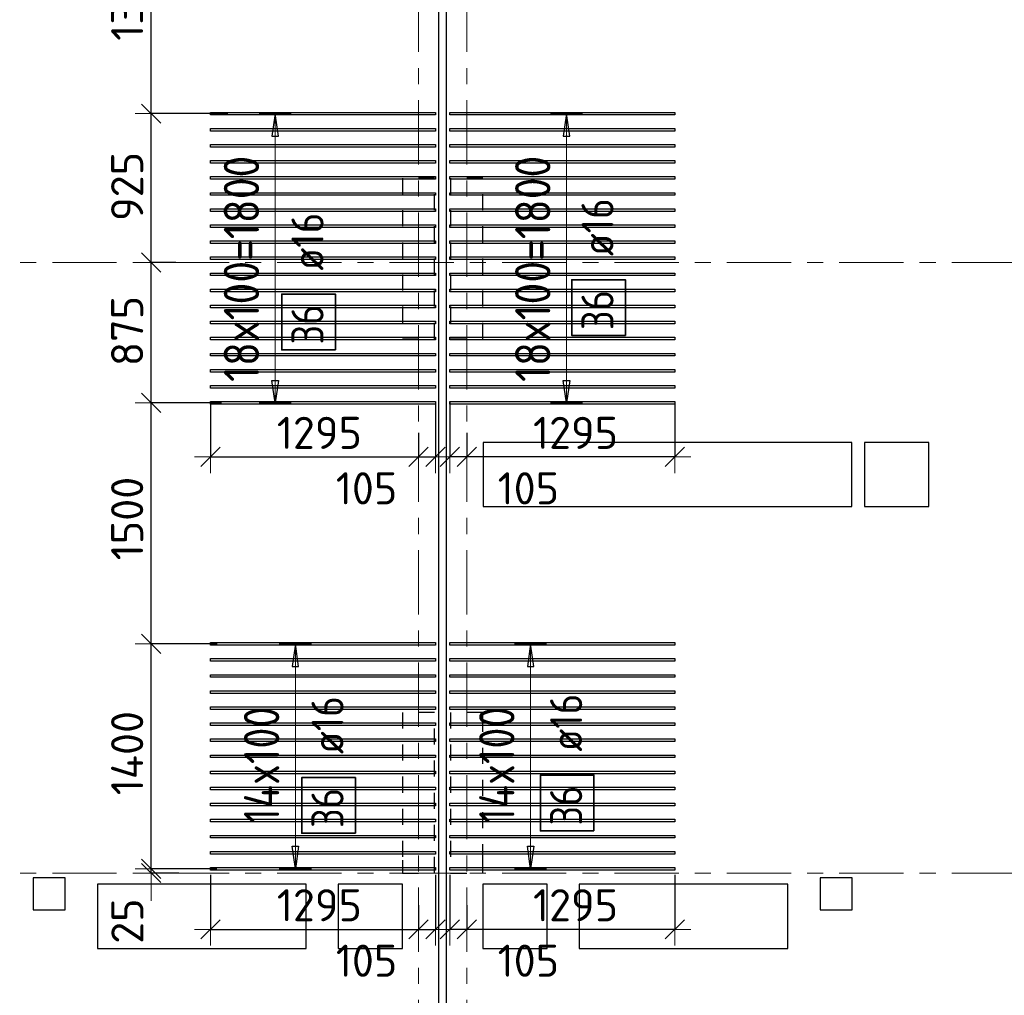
# Model space of a CAD drawing. Header units: metres. Extents: x -38 to 97, y -15 to 21.
# Tile 34 of 89: x 30.07 to 36.2, y 8.24 to 14.31. Entities that reach past the tile are written whole.
import ezdxf

# ---------------------------------------------------------------- set-up
doc = ezdxf.new("R2010")
doc.units = ezdxf.units.M
doc.header["$PDMODE"] = 65
for name, pattern in [('______11', [0.5, 0.4, -0.05, 0, -0.05]), ('______2', [0.0405, 0.03, -0.0105]), ('______5', [1.1, 0.8, -0.1, 0.1, -0.1])]:
    doc.linetypes.add(name, pattern=pattern)
for name, color, linetype, lineweight in [('XR$2$Осевая линия (1)', 7, '______5', 13), ('XR$4$Перекрытие (1)', 7, 'Continuous', 35), ('XR$4$Размерная линия (1)', 7, 'Continuous', 13)]:
    doc.layers.add(name, color=color, linetype=linetype, lineweight=lineweight)
doc.layers.add('XR$4$Арм.стержн.Доп. Арм верхн.зоны Х', color=7, linetype='Continuous', lineweight=35, true_color=0x8c8cff)
doc.layers.add('XR$5$Стена_ бетон несущ.', color=7, linetype='Continuous', lineweight=70, true_color=0xb4b496)
doc.styles.add('ISOCPEUR', font='txt')
doc.dimstyles.new('DIMSTYLE_3', dxfattribs={"dimtxt": 0.2, "dimasz": 0.2, "dimexe": 0, "dimexo": 0, "dimgap": 0.1, "dimtad": 2, "dimdec": 0, "dimlfac": 1000, "dimrnd": 5, "dimzin": 12, "dimdsep": 46, "dimtxsty": 'ISOCPEUR', "dimblk1": 'ALL_ML_STRICH', "dimblk2": 'ALL_ML_STRICH', "dimsah": 1, "dimcen": 0, "dimclrd": 7, "dimclre": 256, "dimclrt": 7, "dimadec": 0, "dimazin": 0, "dimtfac": 1, "dimtdec": 0, "dimtix": 1, "dimtmove": 2, "dimatfit": 3, "dimfxl": 0, "dimtzin": 0, "dimlwd": 0, "dimlwe": -3, "dimarcsym": 0})
doc.dimstyles.new('DIMSTYLE_33', dxfattribs={"dimtxt": 0.2, "dimasz": 0.2, "dimexe": 0, "dimexo": 0, "dimgap": 0.1, "dimtad": 2, "dimdec": 0, "dimlfac": 1000, "dimrnd": 5, "dimzin": 12, "dimdsep": 46, "dimtxsty": 'ISOCPEUR', "dimblk1": 'ALL_ML_STRICH', "dimblk2": 'ALL_ML_STRICH', "dimsah": 1, "dimcen": 0, "dimclrd": 7, "dimclre": 256, "dimclrt": 7, "dimadec": 0, "dimazin": 0, "dimtfac": 1, "dimtdec": 0, "dimtix": 1, "dimtmove": 2, "dimatfit": 3, "dimfxl": 0, "dimtvp": 1.2, "dimtzin": 0, "dimlwd": 0, "dimlwe": -3, "dimarcsym": 0})
doc.dimstyles.new('DIMSTYLE_34', dxfattribs={"dimtxt": 0.2, "dimasz": 0.2, "dimexe": 0, "dimexo": 0, "dimgap": 0.1, "dimtad": 0, "dimdec": 0, "dimlfac": 1000, "dimrnd": 5, "dimzin": 12, "dimdsep": 46, "dimtxsty": 'ISOCPEUR', "dimblk1": 'ALL_ML_STRICH', "dimblk2": 'ALL_ML_STRICH', "dimsah": 1, "dimcen": 0, "dimclrd": 7, "dimclre": 256, "dimclrt": 7, "dimadec": 0, "dimazin": 0, "dimtfac": 1, "dimtdec": 0, "dimtix": 1, "dimtmove": 2, "dimatfit": 3, "dimfxl": 0, "dimtvp": 1.2, "dimtzin": 0, "dimlwd": 0, "dimlwe": -3, "dimarcsym": 0})

# ---------------------------------------------------------------- blocks, each defined once
blk = doc.blocks.new('ALL_ML_STRICH')
at = {"color": 0, "linetype": 'ByBlock', "lineweight": -2}
for p, q in [((0, -0.5), (0, 0.5)), ((-1, 0), (0.5, 0)), ((-0.3, -0.3), (0.3, 0.3))]:
    blk.add_line(p, q, dxfattribs=at)
blk = doc.blocks.new('*D360')
at = {"layer": 'DEFPOINTS', "color": 7, "linetype": 'Continuous', "lineweight": 13, "transparency": 33554687}
for p in [(31.255, 11.9483), (32.55, 11.7595), (31.255, 11.5895)]:
    blk.add_point(p, dxfattribs=at)
at = {"layer": 'XR$4$Размерная линия (1)', "color": 9, "linetype": 'Continuous', "lineweight": -2, "true_color": 0xc7c7c7, "transparency": 33554687}
for p, q in [((31.255, 11.9283), (31.255, 11.5895)), ((32.55, 11.7395), (32.55, 11.5895))]:
    blk.add_line(p, q, dxfattribs=at)
at = {"layer": 'XR$4$Размерная линия (1)', "color": 7, "linetype": 'Continuous', "lineweight": -2, "transparency": 33554687}
blk.add_line((31.255, 11.5895), (32.55, 11.5895), dxfattribs=at)
at = {"layer": 'XR$4$Размерная линия (1)', "color": 7, "linetype": 'Continuous', "lineweight": 13, "transparency": 33554687, "xscale": 0.2, "yscale": 0.2, "zscale": 0.2, "rotation": 180}
blk.add_blockref('ALL_ML_STRICH', (31.255, 11.5895), dxfattribs=at)
at = {"layer": 'XR$4$Размерная линия (1)', "color": 7, "linetype": 'Continuous', "lineweight": 13, "transparency": 33554687, "xscale": 0.2, "yscale": 0.2, "zscale": 0.2}
blk.add_blockref('ALL_ML_STRICH', (32.55, 11.5895), dxfattribs=at)
at = {"layer": 'XR$4$Размерная линия (1)', "color": 7, "linetype": 'Continuous', "lineweight": 13, "transparency": 33554687, "insert": (31.9325, 11.7395), "char_height": 0.2, "width": 0.8, "attachment_point": 5, "style": 'ISOCPEUR'}
blk.add_mtext('\\A1;{1295}', dxfattribs=at)
blk = doc.blocks.new('*D361')
at = {"layer": 'DEFPOINTS', "color": 7, "linetype": 'Continuous', "lineweight": 13, "transparency": 33554687}
for p in [(32.655, 11.9483), (32.55, 11.7595), (32.55, 11.5895)]:
    blk.add_point(p, dxfattribs=at)
at = {"layer": 'XR$4$Размерная линия (1)', "color": 9, "linetype": 'Continuous', "lineweight": -2, "true_color": 0xc7c7c7, "transparency": 33554687}
for p, q in [((32.655, 11.9283), (32.655, 11.5895)), ((32.55, 11.7395), (32.55, 11.5895))]:
    blk.add_line(p, q, dxfattribs=at)
at = {"layer": 'XR$4$Размерная линия (1)', "color": 7, "linetype": 'Continuous', "lineweight": -2, "transparency": 33554687}
blk.add_line((32.55, 11.5895), (32.655, 11.5895), dxfattribs=at)
at = {"layer": 'XR$4$Размерная линия (1)', "color": 7, "linetype": 'Continuous', "lineweight": 13, "transparency": 33554687, "xscale": 0.2, "yscale": 0.2, "zscale": 0.2, "rotation": 180}
blk.add_blockref('ALL_ML_STRICH', (32.55, 11.5895), dxfattribs=at)
at = {"layer": 'XR$4$Размерная линия (1)', "color": 7, "linetype": 'Continuous', "lineweight": 13, "transparency": 33554687, "xscale": 0.2, "yscale": 0.2, "zscale": 0.2}
blk.add_blockref('ALL_ML_STRICH', (32.655, 11.5895), dxfattribs=at)
at = {"layer": 'XR$4$Размерная линия (1)', "color": 7, "linetype": 'Continuous', "lineweight": 13, "transparency": 33554687, "insert": (32.2262, 11.3943), "char_height": 0.2, "width": 0.6, "attachment_point": 5, "style": 'ISOCPEUR'}
blk.add_mtext('\\A1;{105}', dxfattribs=at)
blk = doc.blocks.new('*D362')
at = {"layer": 'DEFPOINTS', "color": 7, "linetype": 'Continuous', "lineweight": 13, "transparency": 33554687}
for p in [(31.255, 9.0083), (32.55, 8.8195), (31.255, 8.6495)]:
    blk.add_point(p, dxfattribs=at)
at = {"layer": 'XR$4$Размерная линия (1)', "color": 9, "linetype": 'Continuous', "lineweight": -2, "true_color": 0xc7c7c7, "transparency": 33554687}
for p, q in [((31.255, 8.9883), (31.255, 8.6495)), ((32.55, 8.7995), (32.55, 8.6495))]:
    blk.add_line(p, q, dxfattribs=at)
at = {"layer": 'XR$4$Размерная линия (1)', "color": 7, "linetype": 'Continuous', "lineweight": -2, "transparency": 33554687}
blk.add_line((31.255, 8.6495), (32.55, 8.6495), dxfattribs=at)
at = {"layer": 'XR$4$Размерная линия (1)', "color": 7, "linetype": 'Continuous', "lineweight": 13, "transparency": 33554687, "xscale": 0.2, "yscale": 0.2, "zscale": 0.2, "rotation": 180}
blk.add_blockref('ALL_ML_STRICH', (31.255, 8.6495), dxfattribs=at)
at = {"layer": 'XR$4$Размерная линия (1)', "color": 7, "linetype": 'Continuous', "lineweight": 13, "transparency": 33554687, "xscale": 0.2, "yscale": 0.2, "zscale": 0.2}
blk.add_blockref('ALL_ML_STRICH', (32.55, 8.6495), dxfattribs=at)
at = {"layer": 'XR$4$Размерная линия (1)', "color": 7, "linetype": 'Continuous', "lineweight": 13, "transparency": 33554687, "insert": (31.9325, 8.7995), "char_height": 0.2, "width": 0.8, "attachment_point": 5, "style": 'ISOCPEUR'}
blk.add_mtext('\\A1;{1295}', dxfattribs=at)
blk = doc.blocks.new('*D363')
at = {"layer": 'DEFPOINTS', "color": 7, "linetype": 'Continuous', "lineweight": 13, "transparency": 33554687}
for p in [(32.655, 9.0083), (32.55, 8.8195), (32.55, 8.6495)]:
    blk.add_point(p, dxfattribs=at)
at = {"layer": 'XR$4$Размерная линия (1)', "color": 9, "linetype": 'Continuous', "lineweight": -2, "true_color": 0xc7c7c7, "transparency": 33554687}
for p, q in [((32.655, 8.9883), (32.655, 8.6495)), ((32.55, 8.7995), (32.55, 8.6495))]:
    blk.add_line(p, q, dxfattribs=at)
at = {"layer": 'XR$4$Размерная линия (1)', "color": 7, "linetype": 'Continuous', "lineweight": -2, "transparency": 33554687}
blk.add_line((32.55, 8.6495), (32.655, 8.6495), dxfattribs=at)
at = {"layer": 'XR$4$Размерная линия (1)', "color": 7, "linetype": 'Continuous', "lineweight": 13, "transparency": 33554687, "xscale": 0.2, "yscale": 0.2, "zscale": 0.2, "rotation": 180}
blk.add_blockref('ALL_ML_STRICH', (32.55, 8.6495), dxfattribs=at)
at = {"layer": 'XR$4$Размерная линия (1)', "color": 7, "linetype": 'Continuous', "lineweight": 13, "transparency": 33554687, "xscale": 0.2, "yscale": 0.2, "zscale": 0.2}
blk.add_blockref('ALL_ML_STRICH', (32.655, 8.6495), dxfattribs=at)
at = {"layer": 'XR$4$Размерная линия (1)', "color": 7, "linetype": 'Continuous', "lineweight": 13, "transparency": 33554687, "insert": (32.2262, 8.4543), "char_height": 0.2, "width": 0.6, "attachment_point": 5, "style": 'ISOCPEUR'}
blk.add_mtext('\\A1;{105}', dxfattribs=at)
blk = doc.blocks.new('*D400')
at = {"layer": 'DEFPOINTS', "color": 7, "linetype": 'Continuous', "lineweight": 13, "transparency": 33554687}
for p in [(34.145, 11.9483), (32.85, 11.7595), (34.145, 11.5895)]:
    blk.add_point(p, dxfattribs=at)
at = {"layer": 'XR$4$Размерная линия (1)', "color": 9, "linetype": 'Continuous', "lineweight": -2, "true_color": 0xc7c7c7, "transparency": 33554687}
for p, q in [((34.145, 11.9283), (34.145, 11.5895)), ((32.85, 11.7395), (32.85, 11.5895))]:
    blk.add_line(p, q, dxfattribs=at)
at = {"layer": 'XR$4$Размерная линия (1)', "color": 7, "linetype": 'Continuous', "lineweight": -2, "transparency": 33554687}
blk.add_line((34.145, 11.5895), (32.85, 11.5895), dxfattribs=at)
at = {"layer": 'XR$4$Размерная линия (1)', "color": 7, "linetype": 'Continuous', "lineweight": 13, "transparency": 33554687, "xscale": 0.2, "yscale": 0.2, "zscale": 0.2}
for p, rotation in [((32.85, 11.5895), 180), ((34.145, 11.5895), 360)]:
    blk.add_blockref('ALL_ML_STRICH', p, dxfattribs=dict(at, rotation=rotation))
at = {"layer": 'XR$4$Размерная линия (1)', "color": 7, "linetype": 'Continuous', "lineweight": 13, "transparency": 33554687, "insert": (33.5275, 11.7395), "char_height": 0.2, "width": 0.8, "attachment_point": 5, "style": 'ISOCPEUR'}
blk.add_mtext('\\A1;{1295}', dxfattribs=at)
blk = doc.blocks.new('*D401')
at = {"layer": 'DEFPOINTS', "color": 7, "linetype": 'Continuous', "lineweight": 13, "transparency": 33554687}
for p in [(32.745, 11.9483), (32.85, 11.7595), (32.85, 11.5895)]:
    blk.add_point(p, dxfattribs=at)
at = {"layer": 'XR$4$Размерная линия (1)', "color": 9, "linetype": 'Continuous', "lineweight": -2, "true_color": 0xc7c7c7, "transparency": 33554687}
for p, q in [((32.745, 11.9283), (32.745, 11.5895)), ((32.85, 11.7395), (32.85, 11.5895))]:
    blk.add_line(p, q, dxfattribs=at)
at = {"layer": 'XR$4$Размерная линия (1)', "color": 7, "linetype": 'Continuous', "lineweight": -2, "transparency": 33554687}
blk.add_line((32.85, 11.5895), (32.745, 11.5895), dxfattribs=at)
at = {"layer": 'XR$4$Размерная линия (1)', "color": 7, "linetype": 'Continuous', "lineweight": 13, "transparency": 33554687, "xscale": 0.2, "yscale": 0.2, "zscale": 0.2}
for p, rotation in [((32.745, 11.5895), 180), ((32.85, 11.5895), 360)]:
    blk.add_blockref('ALL_ML_STRICH', p, dxfattribs=dict(at, rotation=rotation))
at = {"layer": 'XR$4$Размерная линия (1)', "color": 7, "linetype": 'Continuous', "lineweight": 13, "transparency": 33554687, "insert": (33.2338, 11.3943), "char_height": 0.2, "width": 0.6, "attachment_point": 5, "style": 'ISOCPEUR'}
blk.add_mtext('\\A1;{105}', dxfattribs=at)
blk = doc.blocks.new('*D402')
at = {"layer": 'DEFPOINTS', "color": 7, "linetype": 'Continuous', "lineweight": 13, "transparency": 33554687}
for p in [(34.145, 9.0083), (32.85, 8.8195), (34.145, 8.6495)]:
    blk.add_point(p, dxfattribs=at)
at = {"layer": 'XR$4$Размерная линия (1)', "color": 9, "linetype": 'Continuous', "lineweight": -2, "true_color": 0xc7c7c7, "transparency": 33554687}
for p, q in [((34.145, 8.9883), (34.145, 8.6495)), ((32.85, 8.7995), (32.85, 8.6495))]:
    blk.add_line(p, q, dxfattribs=at)
at = {"layer": 'XR$4$Размерная линия (1)', "color": 7, "linetype": 'Continuous', "lineweight": -2, "transparency": 33554687}
blk.add_line((34.145, 8.6495), (32.85, 8.6495), dxfattribs=at)
at = {"layer": 'XR$4$Размерная линия (1)', "color": 7, "linetype": 'Continuous', "lineweight": 13, "transparency": 33554687, "xscale": 0.2, "yscale": 0.2, "zscale": 0.2}
for p, rotation in [((32.85, 8.6495), 180), ((34.145, 8.6495), 360)]:
    blk.add_blockref('ALL_ML_STRICH', p, dxfattribs=dict(at, rotation=rotation))
at = {"layer": 'XR$4$Размерная линия (1)', "color": 7, "linetype": 'Continuous', "lineweight": 13, "transparency": 33554687, "insert": (33.5275, 8.7995), "char_height": 0.2, "width": 0.8, "attachment_point": 5, "style": 'ISOCPEUR'}
blk.add_mtext('\\A1;{1295}', dxfattribs=at)
blk = doc.blocks.new('*D403')
at = {"layer": 'DEFPOINTS', "color": 7, "linetype": 'Continuous', "lineweight": 13, "transparency": 33554687}
for p in [(32.745, 9.0083), (32.85, 8.8195), (32.85, 8.6495)]:
    blk.add_point(p, dxfattribs=at)
at = {"layer": 'XR$4$Размерная линия (1)', "color": 9, "linetype": 'Continuous', "lineweight": -2, "true_color": 0xc7c7c7, "transparency": 33554687}
for p, q in [((32.745, 8.9883), (32.745, 8.6495)), ((32.85, 8.7995), (32.85, 8.6495))]:
    blk.add_line(p, q, dxfattribs=at)
at = {"layer": 'XR$4$Размерная линия (1)', "color": 7, "linetype": 'Continuous', "lineweight": -2, "transparency": 33554687}
blk.add_line((32.85, 8.6495), (32.745, 8.6495), dxfattribs=at)
at = {"layer": 'XR$4$Размерная линия (1)', "color": 7, "linetype": 'Continuous', "lineweight": 13, "transparency": 33554687, "xscale": 0.2, "yscale": 0.2, "zscale": 0.2}
for p, rotation in [((32.745, 8.6495), 180), ((32.85, 8.6495), 360)]:
    blk.add_blockref('ALL_ML_STRICH', p, dxfattribs=dict(at, rotation=rotation))
at = {"layer": 'XR$4$Размерная линия (1)', "color": 7, "linetype": 'Continuous', "lineweight": 13, "transparency": 33554687, "insert": (33.2338, 8.4543), "char_height": 0.2, "width": 0.6, "attachment_point": 5, "style": 'ISOCPEUR'}
blk.add_mtext('\\A1;{105}', dxfattribs=at)
blk = doc.blocks.new('*D542')
at = {"layer": 'DEFPOINTS', "color": 7, "linetype": 'Continuous', "lineweight": 13, "transparency": 33554687}
for p in [(31.3139, 9.0262), (30.8857, 9), (31.0772, 9)]:
    blk.add_point(p, dxfattribs=at)
at = {"layer": 'XR$4$Размерная линия (1)', "color": 9, "linetype": 'Continuous', "lineweight": -2, "true_color": 0xc7c7c7, "transparency": 33554687}
for p, q in [((31.2939, 9.0262), (30.8857, 9.0262)), ((31.0572, 9), (30.8857, 9))]:
    blk.add_line(p, q, dxfattribs=at)
at = {"layer": 'XR$4$Размерная линия (1)', "color": 7, "linetype": 'Continuous', "lineweight": -2, "transparency": 33554687}
blk.add_line((30.8857, 9), (30.8857, 9.0262), dxfattribs=at)
at = {"layer": 'XR$4$Размерная линия (1)', "color": 7, "linetype": 'Continuous', "lineweight": 13, "transparency": 33554687, "xscale": 0.2, "yscale": 0.2, "zscale": 0.2}
for p, rotation in [((30.8857, 9), 270), ((30.8857, 9.0262), 90)]:
    blk.add_blockref('ALL_ML_STRICH', p, dxfattribs=dict(at, rotation=rotation))
at = {"layer": 'XR$4$Размерная линия (1)', "color": 7, "linetype": 'Continuous', "lineweight": 13, "transparency": 33554687, "insert": (30.7372, 8.7006), "char_height": 0.2, "width": 0.4, "attachment_point": 5, "rotation": 90, "style": 'ISOCPEUR'}
blk.add_mtext('\\A1;{25}', dxfattribs=at)
blk = doc.blocks.new('*D543')
at = {"layer": 'DEFPOINTS', "color": 7, "linetype": 'Continuous', "lineweight": 13, "transparency": 33554687}
for p in [(31.3153, 10.4262), (30.8857, 9.0262), (31.3139, 9.0262)]:
    blk.add_point(p, dxfattribs=at)
at = {"layer": 'XR$4$Размерная линия (1)', "color": 9, "linetype": 'Continuous', "lineweight": -2, "true_color": 0xc7c7c7, "transparency": 33554687}
for p, q in [((31.2953, 10.4262), (30.8857, 10.4262)), ((31.2939, 9.0262), (30.8857, 9.0262))]:
    blk.add_line(p, q, dxfattribs=at)
at = {"layer": 'XR$4$Размерная линия (1)', "color": 7, "linetype": 'Continuous', "lineweight": -2, "transparency": 33554687}
blk.add_line((30.8857, 9.0262), (30.8857, 10.4262), dxfattribs=at)
at = {"layer": 'XR$4$Размерная линия (1)', "color": 7, "linetype": 'Continuous', "lineweight": 13, "transparency": 33554687, "xscale": 0.2, "yscale": 0.2, "zscale": 0.2}
for p, rotation in [((30.8857, 10.4262), 90), ((30.8857, 9.0262), 270)]:
    blk.add_blockref('ALL_ML_STRICH', p, dxfattribs=dict(at, rotation=rotation))
at = {"layer": 'XR$4$Размерная линия (1)', "color": 7, "linetype": 'Continuous', "lineweight": 13, "transparency": 33554687, "insert": (30.7357, 9.7462), "char_height": 0.2, "width": 0.8, "attachment_point": 5, "rotation": 90, "style": 'ISOCPEUR'}
blk.add_mtext('\\A1;{1400}', dxfattribs=at)
blk = doc.blocks.new('*D544')
at = {"layer": 'DEFPOINTS', "color": 7, "linetype": 'Continuous', "lineweight": 13, "transparency": 33554687}
for p in [(31.3429, 11.9262), (30.8857, 10.4262), (31.3153, 10.4262)]:
    blk.add_point(p, dxfattribs=at)
at = {"layer": 'XR$4$Размерная линия (1)', "color": 9, "linetype": 'Continuous', "lineweight": -2, "true_color": 0xc7c7c7, "transparency": 33554687}
for p, q in [((31.3229, 11.9262), (30.8857, 11.9262)), ((31.2953, 10.4262), (30.8857, 10.4262))]:
    blk.add_line(p, q, dxfattribs=at)
at = {"layer": 'XR$4$Размерная линия (1)', "color": 7, "linetype": 'Continuous', "lineweight": -2, "transparency": 33554687}
blk.add_line((30.8857, 10.4262), (30.8857, 11.9262), dxfattribs=at)
at = {"layer": 'XR$4$Размерная линия (1)', "color": 7, "linetype": 'Continuous', "lineweight": 13, "transparency": 33554687, "xscale": 0.2, "yscale": 0.2, "zscale": 0.2}
for p, rotation in [((30.8857, 11.9262), 90), ((30.8857, 10.4262), 270)]:
    blk.add_blockref('ALL_ML_STRICH', p, dxfattribs=dict(at, rotation=rotation))
at = {"layer": 'XR$4$Размерная линия (1)', "color": 7, "linetype": 'Continuous', "lineweight": 13, "transparency": 33554687, "insert": (30.7357, 11.2062), "char_height": 0.2, "width": 0.8, "attachment_point": 5, "rotation": 90, "style": 'ISOCPEUR'}
blk.add_mtext('\\A1;{1500}', dxfattribs=at)
blk = doc.blocks.new('*D545')
at = {"layer": 'DEFPOINTS', "color": 7, "linetype": 'Continuous', "lineweight": 13, "transparency": 33554687}
for p in [(31.0591, 12.8), (30.8857, 11.9262), (31.3429, 11.9262)]:
    blk.add_point(p, dxfattribs=at)
at = {"layer": 'XR$4$Размерная линия (1)', "color": 9, "linetype": 'Continuous', "lineweight": -2, "true_color": 0xc7c7c7, "transparency": 33554687}
for p, q in [((31.0391, 12.8), (30.8857, 12.8)), ((31.3229, 11.9262), (30.8857, 11.9262))]:
    blk.add_line(p, q, dxfattribs=at)
at = {"layer": 'XR$4$Размерная линия (1)', "color": 7, "linetype": 'Continuous', "lineweight": -2, "transparency": 33554687}
blk.add_line((30.8857, 11.9262), (30.8857, 12.8), dxfattribs=at)
at = {"layer": 'XR$4$Размерная линия (1)', "color": 7, "linetype": 'Continuous', "lineweight": 13, "transparency": 33554687, "xscale": 0.2, "yscale": 0.2, "zscale": 0.2}
for p, rotation in [((30.8857, 12.8), 90), ((30.8857, 11.9262), 270)]:
    blk.add_blockref('ALL_ML_STRICH', p, dxfattribs=dict(at, rotation=rotation))
at = {"layer": 'XR$4$Размерная линия (1)', "color": 7, "linetype": 'Continuous', "lineweight": 13, "transparency": 33554687, "insert": (30.7357, 12.3731), "char_height": 0.2, "width": 0.6, "attachment_point": 5, "rotation": 90, "style": 'ISOCPEUR'}
blk.add_mtext('\\A1;{875}', dxfattribs=at)
blk = doc.blocks.new('*D546')
at = {"layer": 'DEFPOINTS', "color": 7, "linetype": 'Continuous', "lineweight": 13, "transparency": 33554687}
for p in [(31.3834, 13.7262), (30.8857, 12.8), (31.0591, 12.8)]:
    blk.add_point(p, dxfattribs=at)
at = {"layer": 'XR$4$Размерная линия (1)', "color": 9, "linetype": 'Continuous', "lineweight": -2, "true_color": 0xc7c7c7, "transparency": 33554687}
for p, q in [((31.3634, 13.7262), (30.8857, 13.7262)), ((31.0391, 12.8), (30.8857, 12.8))]:
    blk.add_line(p, q, dxfattribs=at)
at = {"layer": 'XR$4$Размерная линия (1)', "color": 7, "linetype": 'Continuous', "lineweight": -2, "transparency": 33554687}
blk.add_line((30.8857, 12.8), (30.8857, 13.7262), dxfattribs=at)
at = {"layer": 'XR$4$Размерная линия (1)', "color": 7, "linetype": 'Continuous', "lineweight": 13, "transparency": 33554687, "xscale": 0.2, "yscale": 0.2, "zscale": 0.2}
for p, rotation in [((30.8857, 13.7262), 90), ((30.8857, 12.8), 270)]:
    blk.add_blockref('ALL_ML_STRICH', p, dxfattribs=dict(at, rotation=rotation))
at = {"layer": 'XR$4$Размерная линия (1)', "color": 7, "linetype": 'Continuous', "lineweight": 13, "transparency": 33554687, "insert": (30.7357, 13.2731), "char_height": 0.2, "width": 0.6, "attachment_point": 5, "rotation": 90, "style": 'ISOCPEUR'}
blk.add_mtext('\\A1;{925}', dxfattribs=at)
blk = doc.blocks.new('*D547')
at = {"layer": 'DEFPOINTS', "color": 7, "linetype": 'Continuous', "lineweight": 13, "transparency": 33554687}
for p in [(31.303, 15.1003), (30.8857, 13.7262), (31.3834, 13.7262)]:
    blk.add_point(p, dxfattribs=at)
at = {"layer": 'XR$4$Размерная линия (1)', "color": 9, "linetype": 'Continuous', "lineweight": -2, "true_color": 0xc7c7c7, "transparency": 33554687}
for p, q in [((31.283, 15.1003), (30.8857, 15.1003)), ((31.3634, 13.7262), (30.8857, 13.7262))]:
    blk.add_line(p, q, dxfattribs=at)
at = {"layer": 'XR$4$Размерная линия (1)', "color": 7, "linetype": 'Continuous', "lineweight": -2, "transparency": 33554687}
blk.add_line((30.8857, 13.7262), (30.8857, 15.1003), dxfattribs=at)
at = {"layer": 'XR$4$Размерная линия (1)', "color": 7, "linetype": 'Continuous', "lineweight": 13, "transparency": 33554687, "xscale": 0.2, "yscale": 0.2, "zscale": 0.2}
for p, rotation in [((30.8857, 15.1003), 90), ((30.8857, 13.7262), 270)]:
    blk.add_blockref('ALL_ML_STRICH', p, dxfattribs=dict(at, rotation=rotation))
at = {"layer": 'XR$4$Размерная линия (1)', "color": 7, "linetype": 'Continuous', "lineweight": 13, "transparency": 33554687, "insert": (30.7357, 14.4432), "char_height": 0.2, "width": 0.8, "attachment_point": 5, "rotation": 90, "style": 'ISOCPEUR'}
blk.add_mtext('\\A1;{1375}', dxfattribs=at)

msp = doc.modelspace()

# ---------------------------------------------------------------- linework, layer by layer
at = {"layer": 'XR$2$Осевая линия (1)', "color": 253, "linetype": '______11', "lineweight": 13, "true_color": 0xa0a0a0, "transparency": 33554687}
for p, q in [((32.55, -3.39), (32.55, 19.78)), ((32.85, -3.39), (32.85, 19.78)), ((-2.63, 12.8), (62.6, 12.8)), ((-2.63, 9), (62.6, 9))]:
    msp.add_line(p, q, dxfattribs=at)
at = {"layer": 'XR$4$Арм.стержн.Доп. Арм верхн.зоны Х', "color": 253, "linetype": 'Continuous', "lineweight": -3, "true_color": 0xa0a0a0, "transparency": 33554687}
for p, q in [((31.6573, 13.7262), (31.5573, 13.7262)), ((31.6573, 13.7262), (31.7573, 13.7262)), ((33.4712, 13.7262), (33.3712, 13.7262)), ((33.4712, 13.7262), (33.5712, 13.7262)), ((31.6573, 11.9262), (31.5573, 11.9262)), ((31.6573, 11.9262), (31.7573, 11.9262)), ((33.4712, 11.9262), (33.3712, 11.9262)), ((33.4712, 11.9262), (33.5712, 11.9262)), ((31.783, 10.4262), (31.683, 10.4262)), ((31.783, 10.4262), (31.883, 10.4262)), ((33.2474, 10.4262), (33.1474, 10.4262)), ((33.2474, 10.4262), (33.3474, 10.4262)), ((31.783, 9.0262), (31.683, 9.0262)), ((31.783, 9.0262), (31.883, 9.0262)), ((33.2474, 9.0262), (33.1474, 9.0262)), ((33.2474, 9.0262), (33.3474, 9.0262))]:
    msp.add_line(p, q, dxfattribs=at)
at = {"layer": 'XR$4$Арм.стержн.Доп. Арм верхн.зоны Х', "color": 7, "linetype": 'Continuous', "lineweight": 25, "transparency": 33554687}
for p, q in [((31.6573, 13.7262), (31.6373, 13.5862)), ((31.6773, 13.5862), (31.6573, 13.7262)), ((33.4712, 13.7262), (33.4512, 13.5862)), ((33.4912, 13.5862), (33.4712, 13.7262)), ((31.6373, 13.5862), (31.6773, 13.5862)), ((33.4512, 13.5862), (33.4912, 13.5862)), ((31.6573, 11.9262), (31.6373, 12.0662)), ((31.6373, 12.0662), (31.6773, 12.0662)), ((31.6773, 12.0662), (31.6573, 11.9262)), ((33.4712, 11.9262), (33.4512, 12.0662)), ((33.4512, 12.0662), (33.4912, 12.0662)), ((33.4912, 12.0662), (33.4712, 11.9262)), ((31.783, 10.4262), (31.763, 10.2862)), ((31.803, 10.2862), (31.783, 10.4262)), ((33.2474, 10.4262), (33.2274, 10.2862)), ((33.2674, 10.2862), (33.2474, 10.4262)), ((31.763, 10.2862), (31.803, 10.2862)), ((33.2274, 10.2862), (33.2674, 10.2862)), ((31.783, 9.0262), (31.763, 9.1662)), ((31.763, 9.1662), (31.803, 9.1662)), ((31.803, 9.1662), (31.783, 9.0262)), ((33.2474, 9.0262), (33.2274, 9.1662)), ((33.2274, 9.1662), (33.2674, 9.1662)), ((33.2674, 9.1662), (33.2474, 9.0262))]:
    msp.add_line(p, q, dxfattribs=at)
at = {"layer": 'XR$4$Арм.стержн.Доп. Арм верхн.зоны Х', "color": 7, "linetype": 'Continuous', "lineweight": 13, "transparency": 33554687}
for p, q in [((31.6573, 13.7262), (31.6573, 13.7262)), ((31.6573, 11.9262), (31.6573, 13.7262)), ((33.4712, 13.7262), (33.4712, 13.7262)), ((33.4712, 11.9262), (33.4712, 13.7262)), ((31.6573, 11.9262), (31.6573, 11.9262)), ((33.4712, 11.9262), (33.4712, 11.9262)), ((31.783, 10.4262), (31.783, 10.4262)), ((31.783, 9.0262), (31.783, 10.4262)), ((33.2474, 10.4262), (33.2474, 10.4262)), ((33.2474, 9.0262), (33.2474, 10.4262)), ((31.783, 9.0262), (31.783, 9.0262)), ((33.2474, 9.0262), (33.2474, 9.0262))]:
    msp.add_line(p, q, dxfattribs=at)
at = {"layer": 'XR$4$Арм.стержн.Доп. Арм верхн.зоны Х', "color": 7, "linetype": 'Continuous', "lineweight": 25, "transparency": 33554687}
for points in [[(32.655, 13.7182), (31.255, 13.7182), (31.255, 13.7342), (32.655, 13.7342), (32.655, 13.7182)], [(32.745, 13.7342), (34.145, 13.7342), (34.145, 13.7182), (32.745, 13.7182), (32.745, 13.7342)], [(32.655, 13.6182), (31.255, 13.6182), (31.255, 13.6342), (32.655, 13.6342), (32.655, 13.6182)], [(32.745, 13.6342), (34.145, 13.6342), (34.145, 13.6182), (32.745, 13.6182), (32.745, 13.6342)], [(32.655, 13.5182), (31.255, 13.5182), (31.255, 13.5342), (32.655, 13.5342), (32.655, 13.5182)], [(32.745, 13.5342), (34.145, 13.5342), (34.145, 13.5182), (32.745, 13.5182), (32.745, 13.5342)], [(32.655, 13.4182), (31.255, 13.4182), (31.255, 13.4342), (32.655, 13.4342), (32.655, 13.4182)], [(32.745, 13.4342), (34.145, 13.4342), (34.145, 13.4182), (32.745, 13.4182), (32.745, 13.4342)], [(32.655, 13.3182), (31.255, 13.3182), (31.255, 13.3342), (32.655, 13.3342), (32.655, 13.3182)], [(32.745, 13.3342), (34.145, 13.3342), (34.145, 13.3182), (32.745, 13.3182), (32.745, 13.3342)], [(32.655, 13.2182), (31.255, 13.2182), (31.255, 13.2342), (32.655, 13.2342), (32.655, 13.2182)], [(32.745, 13.2342), (34.145, 13.2342), (34.145, 13.2182), (32.745, 13.2182), (32.745, 13.2342)], [(32.655, 13.1182), (31.255, 13.1182), (31.255, 13.1342), (32.655, 13.1342), (32.655, 13.1182)], [(32.745, 13.1342), (34.145, 13.1342), (34.145, 13.1182), (32.745, 13.1182), (32.745, 13.1342)], [(32.655, 13.0182), (31.255, 13.0182), (31.255, 13.0342), (32.655, 13.0342), (32.655, 13.0182)], [(32.745, 13.0342), (34.145, 13.0342), (34.145, 13.0182), (32.745, 13.0182), (32.745, 13.0342)], [(32.655, 12.9182), (31.255, 12.9182), (31.255, 12.9342), (32.655, 12.9342), (32.655, 12.9182)], [(32.745, 12.9342), (34.145, 12.9342), (34.145, 12.9182), (32.745, 12.9182), (32.745, 12.9342)], [(32.655, 12.8182), (31.255, 12.8182), (31.255, 12.8342), (32.655, 12.8342), (32.655, 12.8182)], [(32.745, 12.8342), (34.145, 12.8342), (34.145, 12.8182), (32.745, 12.8182), (32.745, 12.8342)], [(32.655, 12.7182), (31.255, 12.7182), (31.255, 12.7342), (32.655, 12.7342), (32.655, 12.7182)], [(32.745, 12.7342), (34.145, 12.7342), (34.145, 12.7182), (32.745, 12.7182), (32.745, 12.7342)], [(32.655, 12.6182), (31.255, 12.6182), (31.255, 12.6342), (32.655, 12.6342), (32.655, 12.6182)], [(32.745, 12.6342), (34.145, 12.6342), (34.145, 12.6182), (32.745, 12.6182), (32.745, 12.6342)], [(32.655, 12.5182), (31.255, 12.5182), (31.255, 12.5342), (32.655, 12.5342), (32.655, 12.5182)], [(32.745, 12.5342), (34.145, 12.5342), (34.145, 12.5182), (32.745, 12.5182), (32.745, 12.5342)], [(32.655, 12.4182), (31.255, 12.4182), (31.255, 12.4342), (32.655, 12.4342), (32.655, 12.4182)], [(32.745, 12.4342), (34.145, 12.4342), (34.145, 12.4182), (32.745, 12.4182), (32.745, 12.4342)], [(32.655, 12.3182), (31.255, 12.3182), (31.255, 12.3342), (32.655, 12.3342), (32.655, 12.3182)], [(32.745, 12.3342), (34.145, 12.3342), (34.145, 12.3182), (32.745, 12.3182), (32.745, 12.3342)], [(32.655, 12.2182), (31.255, 12.2182), (31.255, 12.2342), (32.655, 12.2342), (32.655, 12.2182)], [(32.745, 12.2342), (34.145, 12.2342), (34.145, 12.2182), (32.745, 12.2182), (32.745, 12.2342)], [(32.655, 12.1182), (31.255, 12.1182), (31.255, 12.1342), (32.655, 12.1342), (32.655, 12.1182)], [(32.745, 12.1342), (34.145, 12.1342), (34.145, 12.1182), (32.745, 12.1182), (32.745, 12.1342)], [(32.655, 12.0182), (31.255, 12.0182), (31.255, 12.0342), (32.655, 12.0342), (32.655, 12.0182)], [(32.745, 12.0342), (34.145, 12.0342), (34.145, 12.0182), (32.745, 12.0182), (32.745, 12.0342)], [(32.655, 11.9182), (31.255, 11.9182), (31.255, 11.9342), (32.655, 11.9342), (32.655, 11.9182)], [(32.745, 11.9342), (34.145, 11.9342), (34.145, 11.9182), (32.745, 11.9182), (32.745, 11.9342)], [(32.655, 10.4182), (31.255, 10.4182), (31.255, 10.4342), (32.655, 10.4342), (32.655, 10.4182)], [(32.745, 10.4342), (34.145, 10.4342), (34.145, 10.4182), (32.745, 10.4182), (32.745, 10.4342)], [(32.655, 10.3182), (31.255, 10.3182), (31.255, 10.3342), (32.655, 10.3342), (32.655, 10.3182)], [(32.745, 10.3342), (34.145, 10.3342), (34.145, 10.3182), (32.745, 10.3182), (32.745, 10.3342)], [(32.655, 10.2182), (31.255, 10.2182), (31.255, 10.2342), (32.655, 10.2342), (32.655, 10.2182)], [(32.745, 10.2342), (34.145, 10.2342), (34.145, 10.2182), (32.745, 10.2182), (32.745, 10.2342)], [(32.655, 10.1182), (31.255, 10.1182), (31.255, 10.1342), (32.655, 10.1342), (32.655, 10.1182)], [(32.745, 10.1342), (34.145, 10.1342), (34.145, 10.1182), (32.745, 10.1182), (32.745, 10.1342)], [(32.655, 10.0182), (31.255, 10.0182), (31.255, 10.0342), (32.655, 10.0342), (32.655, 10.0182)], [(32.745, 10.0342), (34.145, 10.0342), (34.145, 10.0182), (32.745, 10.0182), (32.745, 10.0342)], [(32.655, 9.9182), (31.255, 9.9182), (31.255, 9.9342), (32.655, 9.9342), (32.655, 9.9182)], [(32.745, 9.9342), (34.145, 9.9342), (34.145, 9.9182), (32.745, 9.9182), (32.745, 9.9342)], [(32.655, 9.8182), (31.255, 9.8182), (31.255, 9.8342), (32.655, 9.8342), (32.655, 9.8182)], [(32.745, 9.8342), (34.145, 9.8342), (34.145, 9.8182), (32.745, 9.8182), (32.745, 9.8342)], [(32.655, 9.7182), (31.255, 9.7182), (31.255, 9.7342), (32.655, 9.7342), (32.655, 9.7182)], [(32.745, 9.7342), (34.145, 9.7342), (34.145, 9.7182), (32.745, 9.7182), (32.745, 9.7342)], [(32.655, 9.6182), (31.255, 9.6182), (31.255, 9.6342), (32.655, 9.6342), (32.655, 9.6182)], [(32.745, 9.6342), (34.145, 9.6342), (34.145, 9.6182), (32.745, 9.6182), (32.745, 9.6342)], [(32.655, 9.5182), (31.255, 9.5182), (31.255, 9.5342), (32.655, 9.5342), (32.655, 9.5182)], [(32.745, 9.5342), (34.145, 9.5342), (34.145, 9.5182), (32.745, 9.5182), (32.745, 9.5342)], [(32.655, 9.4182), (31.255, 9.4182), (31.255, 9.4342), (32.655, 9.4342), (32.655, 9.4182)], [(32.745, 9.4342), (34.145, 9.4342), (34.145, 9.4182), (32.745, 9.4182), (32.745, 9.4342)], [(32.655, 9.3182), (31.255, 9.3182), (31.255, 9.3342), (32.655, 9.3342), (32.655, 9.3182)], [(32.745, 9.3342), (34.145, 9.3342), (34.145, 9.3182), (32.745, 9.3182), (32.745, 9.3342)], [(32.655, 9.2182), (31.255, 9.2182), (31.255, 9.2342), (32.655, 9.2342), (32.655, 9.2182)], [(32.745, 9.2342), (34.145, 9.2342), (34.145, 9.2182), (32.745, 9.2182), (32.745, 9.2342)], [(32.655, 9.1182), (31.255, 9.1182), (31.255, 9.1342), (32.655, 9.1342), (32.655, 9.1182)], [(32.745, 9.1342), (34.145, 9.1342), (34.145, 9.1182), (32.745, 9.1182), (32.745, 9.1342)], [(32.655, 9.0182), (31.255, 9.0182), (31.255, 9.0342), (32.655, 9.0342), (32.655, 9.0182)], [(32.745, 9.0342), (34.145, 9.0342), (34.145, 9.0182), (32.745, 9.0182), (32.745, 9.0342)]]:
    msp.add_lwpolyline(points, dxfattribs=at)
at = {"layer": 'XR$4$Арм.стержн.Доп. Арм верхн.зоны Х', "color": 7, "linetype": 'Continuous', "lineweight": 35, "transparency": 33554687}
for points in [[(33.8377, 12.3461), (33.8377, 12.6927), (33.5044, 12.6927), (33.5044, 12.3461), (33.8377, 12.3461)], [(32.0319, 12.2562), (32.0319, 12.6028), (31.6986, 12.6028), (31.6986, 12.2562), (32.0319, 12.2562)], [(32.1566, 9.2472), (32.1566, 9.5939), (31.8232, 9.5939), (31.8232, 9.2472), (32.1566, 9.2472)], [(33.6424, 9.2624), (33.6424, 9.6091), (33.3091, 9.6091), (33.3091, 9.2624), (33.6424, 9.2624)]]:
    msp.add_lwpolyline(points, dxfattribs=at)
at = {"layer": 'XR$4$Перекрытие (1)', "color": 7, "linetype": 'Continuous', "lineweight": 25, "transparency": 33554687}
for p, q in [((32.675, 16.6502), (32.675, -0.25)), ((32.725, -0.2498), (32.725, 16.6502)), ((32.952, 11.6802), (32.952, 11.2802)), ((35.247, 11.6802), (32.952, 11.6802)), ((35.247, 11.2802), (35.247, 11.6802)), ((35.3269, 11.6802), (35.3269, 11.2802)), ((35.7269, 11.6802), (35.3269, 11.6802)), ((35.7269, 11.2802), (35.7269, 11.6802)), ((32.952, 11.2802), (35.247, 11.2802)), ((35.3269, 11.2802), (35.7269, 11.2802)), ((30.15, 8.9702), (30.15, 8.7702)), ((30.35, 8.9702), (30.15, 8.9702)), ((30.35, 8.7702), (30.35, 8.9702)), ((35.05, 8.9702), (35.05, 8.7702)), ((35.25, 8.9702), (35.05, 8.9702)), ((35.25, 8.7702), (35.25, 8.9702)), ((30.55, 8.9302), (30.55, 8.5302)), ((31.85, 8.9302), (30.55, 8.9302)), ((31.85, 8.5302), (31.85, 8.9302)), ((32.0501, 8.9302), (32.0501, 8.5302)), ((32.4501, 8.9302), (32.0501, 8.9302)), ((32.4501, 8.5302), (32.4501, 8.9302)), ((32.95, 8.9302), (32.95, 8.5302)), ((33.35, 8.9302), (32.95, 8.9302)), ((33.35, 8.5302), (33.35, 8.9302)), ((33.55, 8.9302), (33.55, 8.5302)), ((34.85, 8.9302), (33.55, 8.9302)), ((34.85, 8.5302), (34.85, 8.9302)), ((30.15, 8.7702), (30.35, 8.7702)), ((35.05, 8.7702), (35.25, 8.7702)), ((30.55, 8.5302), (31.85, 8.5302)), ((32.0501, 8.5302), (32.4501, 8.5302)), ((32.95, 8.5302), (33.35, 8.5302)), ((33.55, 8.5302), (34.85, 8.5302))]:
    msp.add_line(p, q, dxfattribs=at)
at = {"layer": 'XR$5$Стена_ бетон несущ.', "color": 253, "linetype": '______2', "lineweight": -3, "true_color": 0xa0a0a0, "transparency": 33554687}
for p, q in [((32.45, 13.325), (32.45, 12.325)), ((32.65, 13.325), (32.45, 13.325)), ((32.65, 12.325), (32.65, 13.325)), ((32.95, 13.325), (32.75, 13.325)), ((32.75, 13.325), (32.75, 12.325)), ((32.95, 12.325), (32.95, 13.325)), ((32.45, 12.325), (32.65, 12.325)), ((32.75, 12.325), (32.95, 12.325)), ((32.45, 10), (32.45, 9.08)), ((32.65, 10), (32.45, 10)), ((32.65, 9), (32.65, 10)), ((32.95, 10), (32.75, 10)), ((32.75, 10), (32.75, 9)), ((32.95, 9.0795), (32.95, 10)), ((32.45, 9.08), (32.45, 9)), ((32.95, 9), (32.95, 9.0795)), ((32.45, 9), (32.65, 9)), ((32.75, 9), (32.95, 9))]:
    msp.add_line(p, q, dxfattribs=at)

# ---------------------------------------------------------------- texts
at = {"layer": 'XR$4$Арм.стержн.Доп. Арм верхн.зоны Х', "color": 7, "linetype": 'Continuous', "lineweight": 13, "transparency": 33554687, "char_height": 0.22, "attachment_point": 7, "rotation": 90, "style": 'ISOCPEUR'}
for s, insert, width in [('\\W0.90;18x100=1800', (31.5573, 12.0562), 1.659819), ('\\W0.90;18x100=1800', (33.3712, 12.0562), 1.659819), ('\\W0.87;14x100', (31.683, 9.3082), 0.952835), ('\\W0.87;14x100', (33.1474, 9.3082), 0.952835)]:
    msp.add_mtext(s, dxfattribs=dict(at, insert=insert, width=width))
at = {"layer": 'XR$4$Арм.стержн.Доп. Арм верхн.зоны Х', "color": 7, "linetype": 'Continuous', "lineweight": 25, "transparency": 33554687, "char_height": 0.2, "attachment_point": 7, "rotation": 90, "style": 'ISOCPEUR'}
for s, insert, width in [('\\W0.89; ø16 ', (33.7644, 12.7261), 0.749105), ('\\W0.89; ø16 ', (31.9586, 12.6362), 0.749105), ('\\W0.87;36', (33.7644, 12.3794), 0.367208), ('\\W0.87;36', (31.9586, 12.2895), 0.367208), ('\\W0.89; ø16 ', (32.0832, 9.6272), 0.749105), ('\\W0.89; ø16 ', (33.5691, 9.6424), 0.749105), ('\\W0.87;36', (32.0832, 9.2805), 0.367208), ('\\W0.87;36', (33.5691, 9.2958), 0.367208)]:
    msp.add_mtext(s, dxfattribs=dict(at, insert=insert, width=width))

# ---------------------------------------------------------------- dimensions: what is measured, and where the dimension line sits
at = {"layer": 'XR$4$Размерная линия (1)', "color": 7, "linetype": 'Continuous', "lineweight": 13, "transparency": 33554687}
for base, p1, p2, angle, dimstyle, picture, middle in [((30.8857, 15.1003), (31.3634, 13.7262), (31.283, 15.1003), 90, 'DIMSTYLE_3', '*D547', (30.7357, 14.4432)), ((30.8857, 13.7262), (31.0391, 12.8), (31.3634, 13.7262), 90, 'DIMSTYLE_3', '*D546', (30.7357, 13.2731)), ((30.8857, 12.8), (31.3229, 11.9262), (31.0391, 12.8), 90, 'DIMSTYLE_3', '*D545', (30.7357, 12.3731)), ((30.8857, 11.9262), (31.2953, 10.4262), (31.3229, 11.9262), 90, 'DIMSTYLE_3', '*D544', (30.7357, 11.2062)), ((32.745, 11.5895), (32.85, 11.7395), (32.745, 11.9283), 180, 'DIMSTYLE_33', '*D401', (33.2338, 11.3943)), ((32.85, 11.5895), (34.145, 11.9283), (32.85, 11.7395), 180, 'DIMSTYLE_3', '*D400', (33.5275, 11.7395)), ((30.8857, 10.4262), (31.2939, 9.0262), (31.2953, 10.4262), 90, 'DIMSTYLE_3', '*D543', (30.7357, 9.7462)), ((30.8857, 9.0262), (31.0572, 9), (31.2939, 9.0262), 90, 'DIMSTYLE_33', '*D542', (30.7372, 8.7006)), ((32.745, 8.6495), (32.85, 8.7995), (32.745, 8.9883), 180, 'DIMSTYLE_33', '*D403', (33.2338, 8.4543)), ((32.85, 8.6495), (34.145, 8.9883), (32.85, 8.7995), 180, 'DIMSTYLE_3', '*D402', (33.5275, 8.7995))]:
    dim = msp.add_linear_dim(base=base, p1=p1, p2=p2, angle=angle, dimstyle=dimstyle, override={"dimpost": '<>', "dimclrd": 7, "dimclre": 9, "dimclrt": 7, "dimlwd": 0, "dimlwe": 65533}, dxfattribs=at)
    dim.commit()
    dim.dimension.update_dxf_attribs({"geometry": picture, "text_midpoint": middle, "dimtype": 160})
for base, p1, p2, dimstyle, picture, middle in [((32.55, 11.5895), (31.255, 11.9283), (32.55, 11.7395), 'DIMSTYLE_3', '*D360', (31.9325, 11.7395)), ((32.655, 11.5895), (32.55, 11.7395), (32.655, 11.9283), 'DIMSTYLE_34', '*D361', (32.2262, 11.3943)), ((32.55, 8.6495), (31.255, 8.9883), (32.55, 8.7995), 'DIMSTYLE_3', '*D362', (31.9325, 8.7995)), ((32.655, 8.6495), (32.55, 8.7995), (32.655, 8.9883), 'DIMSTYLE_34', '*D363', (32.2262, 8.4543))]:
    dim = msp.add_linear_dim(base=base, p1=p1, p2=p2, dimstyle=dimstyle, override={"dimpost": '<>', "dimclrd": 7, "dimclre": 9, "dimclrt": 7, "dimlwd": 0, "dimlwe": 65533}, dxfattribs=at)
    dim.commit()
    dim.dimension.update_dxf_attribs({"geometry": picture, "text_midpoint": middle, "dimtype": 160})

doc.saveas('drawing.dxf')
